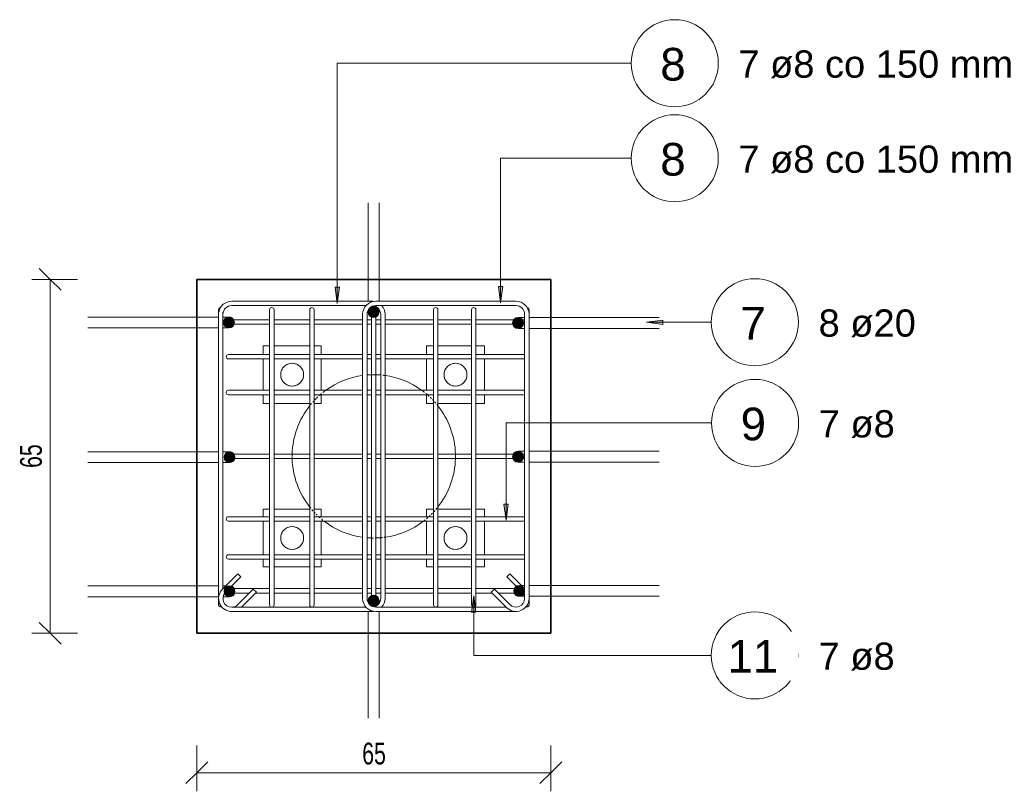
# Model space of a CAD drawing. Header units: millimetres. Extents: x -11210 to 34147, y -5506 to 4553.
# Tile 26 of 33: x 27181 to 28989, y -3634 to -2216. Entities that reach past the tile are written whole.
import ezdxf

# ---------------------------------------------------------------- set-up
doc = ezdxf.new("R2010")
doc.units = ezdxf.units.MM
doc.linetypes.add('Kreska', pattern=[6.35, 3.175, -3.175])
for name, color, linetype, lineweight in [('A-ANNO-DIMS', 211, 'Continuous', 9), ('A-ANNO-DIMS-20', 211, 'Continuous', 9), ('S-FNDN', 32, 'Continuous', 15), ('S-FNDN-HDLN', 4, 'Kreska', 9), ('S-FSTN', 2, 'Continuous', 9), ('S-RBAR', 171, 'Continuous', 9), ('S-RBAR-IDEN', 171, 'Continuous', 9)]:
    doc.layers.add(name, color=color, linetype=linetype, lineweight=lineweight)
doc.styles.add('Arial_4', font='arial.ttf', dxfattribs={"height": 60})
doc.styles.add('Arial_5', font='arial.ttf', dxfattribs={"height": 50})
doc.styles.add('Arial_I_1', font='arial.ttf', dxfattribs={"width": 0.7, "height": 40})
doc.dimstyles.new('BP_Przekątna_2mm_wymiar_1', dxfattribs={"dimscale": 304.8, "dimtxt": 40.810376, "dimasz": 0.131234, "dimexe": 0.111549, "dimexo": 0.0625, "dimgap": 0.013123, "dimtad": 1, "dimdec": 0, "dimlfac": 0.1, "dimzin": 0, "dimdsep": 46, "dimtxsty": 'Arial_I_1', "dimblk1": 'OBLIQUE', "dimblk2": 'OBLIQUE', "dimsah": 1, "dimcen": 0.09, "dimazin": 0, "dimtfac": 1, "dimtdec": 4, "dimtix": 1, "dimtmove": 0, "dimatfit": 3, "dimfxl": 0.164042, "dimfxlon": 1, "dimtvp": 1, "dimtolj": 1, "dimtzin": 0, "dimarcsym": 2})

# ---------------------------------------------------------------- blocks, each defined once
blk = doc.blocks.new('Family - 665067-D2')
at = {"layer": 'S-FSTN'}
for p, q in [((-9257, -2815.5), (-9268.7, -2815.5)), ((-9268.7, -2815.5), (-9268.7, -2831.5)), ((-9183.3, -2815.5), (-9249, -2815.5)), ((-9162.6, -2815.5), (-9175.3, -2815.5)), ((-9162.6, -2831.5), (-9162.6, -2815.5)), ((-9268.7, -2839.5), (-9268.7, -2897.2)), ((-9162.6, -2897.2), (-9162.6, -2839.5)), ((-9268.7, -2905.2), (-9268.7, -2921.5)), ((-9162.6, -2921.5), (-9162.6, -2905.2)), ((-9268.7, -2921.5), (-9257, -2921.5)), ((-9249, -2921.5), (-9183.3, -2921.5)), ((-9175.3, -2921.5), (-9162.6, -2921.5))]:
    blk.add_line(p, q, dxfattribs=at)
for start, end in [(90, 270), (130.6202, 139.3798), (130.6202, 139.3798), (113.7173, 122.705), (113.7173, 122.705), (95.1855, 106.1005), (95.1855, 106.1005), (270, 90), (73.8995, 84.8145), (73.8995, 84.8145), (57.295, 66.2827), (57.295, 66.2827), (40.6202, 49.3798), (40.6202, 49.3798), (163.8995, 174.8145), (163.8995, 174.8145), (185.1855, 196.1005), (185.1855, 196.1005), (147.295, 156.2827), (147.295, 156.2827), (23.7173, 32.705), (23.7173, 32.705), (5.1855, 16.1005), (5.1855, 16.1005), (343.8995, 354.8145), (343.8995, 354.8145), (203.7173, 212.705), (203.7173, 212.705), (220.6202, 229.3798), (220.6202, 229.3798), (237.295, 246.2827), (237.295, 246.2827), (253.8995, 264.8145), (253.8995, 264.8145), (275.1855, 286.1005), (275.1855, 286.1005), (293.7173, 302.705), (293.7173, 302.705), (310.6202, 319.3798), (310.6202, 319.3798), (327.295, 336.2827), (327.295, 336.2827)]:
    blk.add_arc((-9215.7, -2868.5), 21, start, end, dxfattribs=at)
blk = doc.blocks.new('Family - 665068-D2')
at = {"layer": 'S-FSTN'}
for p, q in [((-8956, -2815.5), (-8968.7, -2815.5)), ((-8968.7, -2815.5), (-8968.7, -2831.5)), ((-8886.3, -2815.5), (-8948, -2815.5)), ((-8862.6, -2815.5), (-8878.3, -2815.5)), ((-8862.6, -2831.5), (-8862.6, -2815.5)), ((-8968.7, -2839.5), (-8968.7, -2897.2)), ((-8862.6, -2897.2), (-8862.6, -2839.5)), ((-8968.7, -2905.2), (-8968.7, -2921.5)), ((-8862.6, -2921.5), (-8862.6, -2905.2)), ((-8968.7, -2921.5), (-8956, -2921.5)), ((-8948, -2921.5), (-8886.3, -2921.5)), ((-8878.3, -2921.5), (-8862.6, -2921.5))]:
    blk.add_line(p, q, dxfattribs=at)
for start, end in [(90, 270), (130.6202, 139.3798), (130.6202, 139.3798), (113.7173, 122.705), (113.7173, 122.705), (95.1855, 106.1005), (95.1855, 106.1005), (270, 90), (73.8995, 84.8145), (73.8995, 84.8145), (57.295, 66.2827), (57.295, 66.2827), (40.6202, 49.3798), (40.6202, 49.3798), (163.8995, 174.8145), (163.8995, 174.8145), (185.1855, 196.1005), (185.1855, 196.1005), (147.295, 156.2827), (147.295, 156.2827), (23.7173, 32.705), (23.7173, 32.705), (5.1855, 16.1005), (5.1855, 16.1005), (343.8995, 354.8145), (343.8995, 354.8145), (203.7173, 212.705), (203.7173, 212.705), (220.6202, 229.3798), (220.6202, 229.3798), (237.295, 246.2827), (237.295, 246.2827), (253.8995, 264.8145), (253.8995, 264.8145), (275.1855, 286.1005), (275.1855, 286.1005), (293.7173, 302.705), (293.7173, 302.705), (310.6202, 319.3798), (310.6202, 319.3798), (327.295, 336.2827), (327.295, 336.2827)]:
    blk.add_arc((-8915.7, -2868.5), 21, start, end, dxfattribs=at)
blk = doc.blocks.new('Family - 665069-D2')
at = {"layer": 'S-FSTN'}
for p, q in [((-9257, -3115.5), (-9268.7, -3115.5)), ((-9268.7, -3115.5), (-9268.7, -3129.3)), ((-9183.3, -3115.5), (-9249, -3115.5)), ((-9162.6, -3115.5), (-9175.3, -3115.5)), ((-9162.6, -3129.3), (-9162.6, -3115.5)), ((-9268.7, -3137.3), (-9268.7, -3199.2)), ((-9162.6, -3199.2), (-9162.6, -3137.3)), ((-9268.7, -3207.2), (-9268.7, -3221.5)), ((-9162.6, -3221.5), (-9162.6, -3207.2)), ((-9268.7, -3221.5), (-9257, -3221.5)), ((-9249, -3221.5), (-9183.3, -3221.5)), ((-9175.3, -3221.5), (-9162.6, -3221.5))]:
    blk.add_line(p, q, dxfattribs=at)
for start, end in [(90, 270), (163.8995, 174.8145), (163.8995, 174.8145), (147.295, 156.2827), (147.295, 156.2827), (130.6202, 139.3798), (130.6202, 139.3798), (113.7173, 122.705), (113.7173, 122.705), (95.1855, 106.1005), (95.1855, 106.1005), (270, 90), (73.8995, 84.8145), (73.8995, 84.8145), (57.295, 66.2827), (57.295, 66.2827), (40.6202, 49.3798), (40.6202, 49.3798), (23.7173, 32.705), (23.7173, 32.705), (5.1855, 16.1005), (5.1855, 16.1005), (185.1855, 196.1005), (185.1855, 196.1005), (203.7173, 212.705), (203.7173, 212.705), (220.6202, 229.3798), (220.6202, 229.3798), (310.6202, 319.3798), (310.6202, 319.3798), (327.295, 336.2827), (327.295, 336.2827), (343.8995, 354.8145), (343.8995, 354.8145), (237.295, 246.2827), (237.295, 246.2827), (253.8995, 264.8145), (253.8995, 264.8145), (275.1855, 286.1005), (275.1855, 286.1005), (293.7173, 302.705), (293.7173, 302.705)]:
    blk.add_arc((-9215.7, -3168.5), 21, start, end, dxfattribs=at)
blk = doc.blocks.new('Family - 665070-D2')
at = {"layer": 'S-FSTN'}
for p, q in [((-8956, -3115.5), (-8968.7, -3115.5)), ((-8968.7, -3115.5), (-8968.7, -3129.3)), ((-8886.3, -3115.5), (-8948, -3115.5)), ((-8862.6, -3115.5), (-8878.3, -3115.5)), ((-8862.6, -3129.2), (-8862.6, -3115.5)), ((-8968.7, -3137.3), (-8968.7, -3199.2)), ((-8862.6, -3199.2), (-8862.6, -3137.3)), ((-8968.7, -3207.2), (-8968.7, -3221.5)), ((-8862.6, -3221.5), (-8862.6, -3207.2)), ((-8968.7, -3221.5), (-8956, -3221.5)), ((-8948, -3221.5), (-8886.3, -3221.5)), ((-8878.3, -3221.5), (-8862.6, -3221.5))]:
    blk.add_line(p, q, dxfattribs=at)
for start, end in [(90, 270), (163.8995, 174.8145), (163.8995, 174.8145), (147.295, 156.2827), (147.295, 156.2827), (130.6202, 139.3798), (130.6202, 139.3798), (113.7173, 122.705), (113.7173, 122.705), (95.1855, 106.1005), (95.1855, 106.1005), (270, 90), (73.8995, 84.8145), (73.8995, 84.8145), (57.295, 66.2827), (57.295, 66.2827), (40.6202, 49.3798), (40.6202, 49.3798), (23.7173, 32.705), (23.7173, 32.705), (5.1855, 16.1005), (5.1855, 16.1005), (185.1855, 196.1005), (185.1855, 196.1005), (203.7173, 212.705), (203.7173, 212.705), (220.6202, 229.3798), (220.6202, 229.3798), (310.6202, 319.3798), (310.6202, 319.3798), (327.295, 336.2827), (327.295, 336.2827), (343.8995, 354.8145), (343.8995, 354.8145), (237.295, 246.2827), (237.295, 246.2827), (253.8995, 264.8145), (253.8995, 264.8145), (275.1855, 286.1005), (275.1855, 286.1005), (293.7173, 302.705), (293.7173, 302.705)]:
    blk.add_arc((-8915.7, -3168.5), 21, start, end, dxfattribs=at)
blk = doc.blocks.new('PF-1 - PF-1-624972-D2')
at = {"layer": 'S-FNDN', "lineweight": 35}
for p, q in [((-8740.7, -2693.5), (-9390.7, -2693.5)), ((-9390.7, -2693.5), (-9390.7, -3343.5)), ((-8740.7, -3343.5), (-8740.7, -2693.5)), ((-9390.7, -3343.5), (-8740.7, -3343.5))]:
    blk.add_line(p, q, dxfattribs=at)
at = {"layer": 'S-FNDN'}
for start, end in [(97.8745, 125.8625), (91.5323, 94.8036), (85.1964, 88.4677), (54.1375, 82.1255), (141.754, 178.4677), (1.5323, 38.246), (181.5323, 218.246), (321.754, 358.4677), (232.5, 262.1255), (277.8745, 307.5), (265.1964, 268.4677), (271.5323, 274.8036)]:
    blk.add_arc((-9065.7, -3018.5), 150, start, end, dxfattribs=at)
at = {"layer": 'S-FNDN-HDLN'}
for p, q in [((-9157.2, -3137.3), (-9157, -3137.5)), ((-8974.4, -3137.5), (-8974.2, -3137.3))]:
    blk.add_line(p, q, dxfattribs=at)
for start, end in [(90, 91.5133), (88.4867, 90), (82.5, 85.1774), (82.1444, 82.5), (130.8157, 135), (127.5, 130.7581), (125.9156, 127.5), (52.5, 54.0844), (49.2419, 52.5), (45, 49.1843), (137.1162, 141.7063), (135, 137.0587), (42.9413, 45), (38.2937, 42.8838), (178.4867, 180), (180, 181.5133), (360, 1.5133), (358.4867, 360), (218.2937, 222.8838), (222.9413, 225), (225, 227.7168), (312.2832, 317.0587), (317.1162, 321.7063), (227.7743, 232.3546), (307.6454, 312.2257), (268.4867, 271.5133), (274.8226, 277.8556)]:
    blk.add_arc((-9065.7, -3018.5), 150, start, end, dxfattribs=at)
blk = doc.blocks.new('DIMBLOCK271-D2')
at = {"layer": 'A-ANNO-DIMS-20'}
for p, q in [((27506.2, -3599.7), (27506.2, -3549.7)), ((28156.2, -3599.7), (28156.2, -3549.7)), ((27506.2, -3599.7), (28156.2, -3599.7)), ((27506.2, -3599.7), (27506.2, -3633.7)), ((28156.2, -3599.7), (28156.2, -3633.7))]:
    blk.add_line(p, q, dxfattribs=at)
at = {"layer": 'A-ANNO-DIMS-20', "lineweight": 18}
for p, q in [((27506.2, -3599.7), (27526.2, -3579.7)), ((28156.2, -3599.7), (28176.2, -3579.7)), ((27506.2, -3599.7), (27486.2, -3619.7)), ((28156.2, -3599.7), (28136.2, -3619.7))]:
    blk.add_line(p, q, dxfattribs=at)
at = {"layer": 'A-ANNO-DIMS-20', "color": 0, "insert": (27809.9, -3544.4), "char_height": 40, "width": 51.233, "attachment_point": 1, "line_spacing_factor": 0.941778, "style": 'Arial_I_1'}
blk.add_mtext('65', dxfattribs=at)
blk = doc.blocks.new('_Oblique')
at = {"color": 0, "linetype": 'ByBlock', "lineweight": -2}
blk.add_line((-0.5, -0.5), (0.5, 0.5), dxfattribs=at)
blk = doc.blocks.new('DIMBLOCK272-D2')
at = {"layer": 'A-ANNO-DIMS-20', "lineweight": 18}
for p, q in [((27236.9, -2693.5), (27216.9, -2673.5)), ((27236.9, -2693.5), (27256.9, -2713.5)), ((27236.9, -3343.5), (27216.9, -3323.5)), ((27236.9, -3343.5), (27256.9, -3363.5))]:
    blk.add_line(p, q, dxfattribs=at)
at = {"layer": 'A-ANNO-DIMS-20'}
for p, q in [((27236.9, -2693.5), (27202.9, -2693.5)), ((27236.9, -3343.5), (27236.9, -2693.5)), ((27236.9, -2693.5), (27286.9, -2693.5)), ((27236.9, -3343.5), (27202.9, -3343.5)), ((27236.9, -3343.5), (27286.9, -3343.5))]:
    blk.add_line(p, q, dxfattribs=at)
at = {"layer": 'A-ANNO-DIMS-20', "color": 0, "insert": (27181.6, -3039.8), "char_height": 40, "width": 51.233, "attachment_point": 1, "rotation": 90, "line_spacing_factor": 0.941778, "style": 'Arial_I_1'}
blk.add_mtext('65', dxfattribs=at)
blk = doc.blocks.new('BP_Oznaczenie zbrojenia 10ø16 co 200  - Odstęp typu i numer-388152-D2')
at = {"layer": 'S-RBAR-IDEN'}
blk.add_circle((0, 0), 4, dxfattribs=at)

msp = doc.modelspace()

# ---------------------------------------------------------------- hatches: boundary and pattern name
at = {"layer": 'S-RBAR'}
for points in [[(27830.8, -2763.5), (27837.9, -2760.6), (27840.8, -2753.5), (27837.9, -2746.4), (27830.6, -2743.5), (27823.7, -2746.4), (27820.8, -2753.5), (27823.7, -2760.6), (27830.6, -2763.4)], [(27565.2, -2782.6), (27572.3, -2779.7), (27575.2, -2772.6), (27572.3, -2765.6), (27565.2, -2762.6), (27558.2, -2765.6), (27555.2, -2772.6), (27558.2, -2779.7)], [(28096.2, -2783.5), (28103.3, -2780.6), (28106.2, -2773.5), (28103.3, -2766.4), (28096.2, -2763.5), (28089.2, -2766.4), (28086.2, -2773.5), (28089.2, -2780.6), (28092.9, -2782.1)], [(27566.2, -3029.9), (27573.3, -3027), (27576.2, -3019.9), (27573.3, -3012.8), (27566.2, -3009.9), (27559.2, -3012.8), (27556.2, -3019.9), (27559.2, -3027)], [(28096.2, -3029.1), (28103.3, -3026.1), (28106.2, -3018.9), (28103.3, -3012), (28096.2, -3009.1), (28089.2, -3012), (28086.2, -3019.1), (28089.2, -3026.1), (28092.9, -3027.7)], [(27566.2, -3276.3), (27573.3, -3273.4), (27576.2, -3266.3), (27573.3, -3259.3), (27566.2, -3256.3), (27559.2, -3259.3), (27556.2, -3266.3), (27559.2, -3273.4), (27560.1, -3273.8)], [(28098.2, -3275.5), (28105.3, -3272.6), (28108.2, -3265.5), (28105.2, -3258.4), (28098.2, -3255.5), (28091.2, -3258.4), (28088.2, -3265.5), (28091.2, -3272.6), (28092.9, -3273.3)], [(27830.8, -3293.5), (27837.9, -3290.6), (27840.8, -3283.5), (27837.9, -3276.4), (27830.6, -3273.5), (27823.7, -3276.4), (27820.8, -3283.5), (27823.7, -3290.6), (27830.6, -3293.4)]]:
    msp.add_hatch(color=256, dxfattribs=at).paths.add_polyline_path(points)
h = msp.add_hatch(color=256, dxfattribs=at)
edge = h.paths.add_edge_path()
edge.add_arc((27830.8, -2753.5), 10, 0, 360)
h = msp.add_hatch(color=256, dxfattribs=at)
edge = h.paths.add_edge_path()
edge.add_arc((27565.2, -2772.6), 10, 0, 360)
h = msp.add_hatch(color=256, dxfattribs=at)
edge = h.paths.add_edge_path()
edge.add_arc((28096.2, -2773.5), 10, 0, 360)
h = msp.add_hatch(color=256, dxfattribs=at)
edge = h.paths.add_edge_path()
edge.add_arc((27566.2, -3019.9), 10, 0, 360)
h = msp.add_hatch(color=256, dxfattribs=at)
edge = h.paths.add_edge_path()
edge.add_arc((28096.2, -3019.1), 10, 0, 360)
h = msp.add_hatch(color=256, dxfattribs=at)
edge = h.paths.add_edge_path()
edge.add_arc((27566.2, -3266.3), 10, 0, 360)
h = msp.add_hatch(color=256, dxfattribs=at)
edge = h.paths.add_edge_path()
edge.add_arc((28098.2, -3265.5), 10, 0, 360)
h = msp.add_hatch(color=256, dxfattribs=at)
edge = h.paths.add_edge_path()
edge.add_arc((27830.8, -3283.5), 10, 0, 360)
at = {"layer": 'S-RBAR-IDEN'}
for points in [[(27764, -2737.9), (27768, -2707.9), (27760.1, -2707.9)], [(28063.9, -2736.7), (28067.9, -2706.7), (28060, -2706.7)], [(28331.8, -2772.1), (28361.8, -2776), (28361.8, -2768.1)], [(28074, -3136), (28078, -3106), (28070.1, -3106)], [(28014.8, -3274.4), (28010.8, -3304.4), (28018.7, -3304.4)]]:
    msp.add_hatch(color=256, dxfattribs=at).paths.add_polyline_path(points)

# ---------------------------------------------------------------- linework, layer by layer
at = {"layer": 'S-RBAR'}
for p, q in [((27820.8, -2643.5), (27820.8, -2553.1)), ((27840.8, -2643.5), (27840.8, -2553.1)), ((27820.8, -2693.4), (27820.8, -2643.5)), ((27840.8, -2693.4), (27840.8, -2643.5)), ((27820.8, -2733.6), (27820.8, -2693.5)), ((27840.8, -2733.6), (27840.8, -2693.5)), ((27827.8, -2733.5), (27570.2, -2733.5)), ((27817, -2741.5), (27570.2, -2741.5)), ((27823.7, -2746.4), (27820.8, -2753.5)), ((27830.6, -2743.5), (27823.7, -2746.4)), ((27837.9, -2746.4), (27830.6, -2743.5)), ((27834.7, -2733.5), (28092.2, -2733.5)), ((27834.7, -2741.5), (28092.2, -2741.5)), ((27840.8, -2753.5), (27837.9, -2746.4)), ((27455.2, -2762.6), (27306, -2762.6)), ((27505.2, -2762.6), (27455.2, -2762.6)), ((27506.2, -2762.6), (27505.2, -2762.6)), ((27519.9, -2762.6), (27506.3, -2762.6)), ((27546.4, -2762.6), (27519.9, -2762.6)), ((27546.2, -2769.2), (27546.2, -2749.2)), ((27554.2, -2769.2), (27554.2, -2753.5)), ((27565.2, -2762.6), (27554.4, -2762.6)), ((27558.2, -2765.6), (27555.2, -2772.6)), ((27565.2, -2762.6), (27558.2, -2765.6)), ((27572.3, -2765.6), (27565.2, -2762.6)), ((27575.2, -2772.6), (27572.3, -2765.6)), ((27639.9, -2769.2), (27639.9, -2749.2)), ((27647.9, -2769.2), (27647.9, -2749.2)), ((27713.6, -2769.2), (27713.6, -2749.2)), ((27721.6, -2769.2), (27721.6, -2749.2)), ((27810.7, -3279.5), (27810.7, -2757.5)), ((27818.7, -3279.5), (27818.7, -2757.5)), ((27820.8, -2753.5), (27820.8, -2750)), ((27820.8, -2753.5), (27823.7, -2760.6)), ((27823.7, -2760.6), (27830.6, -2763.4)), ((27827.2, -2769.2), (27827.2, -2749.2)), ((27830.6, -2763.4), (27830.8, -2763.5)), ((27830.8, -2763.5), (27837.9, -2760.6)), ((27835.2, -2769.2), (27835.2, -2749.2)), ((27837.9, -2760.6), (27840.8, -2753.5)), ((27840.8, -2753.5), (27840.8, -2748.5)), ((27843.8, -3279.5), (27843.8, -2757.5)), ((27851.8, -3279.5), (27851.8, -2757.5)), ((27940.9, -2769.2), (27940.9, -2749.2)), ((27948.9, -2769.2), (27948.9, -2749.2)), ((28010.6, -2769.2), (28010.6, -2749.2)), ((28018.6, -2769.2), (28018.6, -2749.2)), ((28089.2, -2766.4), (28086.2, -2773.5)), ((28096.2, -2763.5), (28089.2, -2766.4)), ((28096.2, -2763.5), (28108.2, -2763.5)), ((28103.3, -2766.4), (28096.2, -2763.5)), ((28106.2, -2773.5), (28103.3, -2766.4)), ((28108.2, -2757.5), (28108.2, -3279.5)), ((28116.1, -2763.5), (28156.2, -2763.5)), ((28116.2, -2757.3), (28116.2, -2749.2)), ((28116.2, -2757.5), (28116.2, -3279.5)), ((28156.3, -2763.5), (28206.2, -2763.5)), ((28206.2, -2763.5), (28355.2, -2763.5)), ((27455.2, -2782.6), (27306, -2782.6)), ((27505.2, -2782.6), (27455.2, -2782.6)), ((27506.2, -2782.6), (27505.2, -2782.6)), ((27519.9, -2782.6), (27506.3, -2782.6)), ((27546.4, -2782.6), (27519.9, -2782.6)), ((27546.2, -2769.2), (27546.2, -3271.2)), ((27554.2, -2769.2), (27554.2, -3261.5)), ((27565.2, -2782.6), (27554.5, -2782.6)), ((27555.2, -2772.6), (27558.2, -2779.7)), ((27558.2, -2779.7), (27565.2, -2782.6)), ((27564.2, -2767.5), (27584.2, -2767.5)), ((27564.2, -2775.5), (27584.2, -2775.5)), ((27565.2, -2782.6), (27572.3, -2779.7)), ((27572.3, -2779.7), (27575.2, -2772.6)), ((27639.9, -2767.5), (27584.2, -2767.5)), ((27639.9, -2775.5), (27584.2, -2775.5)), ((27639.9, -2769.2), (27639.9, -3271.2)), ((27713.6, -2767.5), (27647.9, -2767.5)), ((27647.9, -2769.2), (27647.9, -3271.2)), ((27713.6, -2775.5), (27647.9, -2775.5)), ((27713.6, -2769.2), (27713.6, -3271.2)), ((27810.7, -2767.5), (27721.6, -2767.5)), ((27721.6, -2769.2), (27721.6, -3271.2)), ((27810.7, -2775.5), (27721.6, -2775.5)), ((27827.2, -2767.5), (27818.7, -2767.5)), ((27827.2, -2775.5), (27818.7, -2775.5)), ((27827.2, -2769.2), (27827.2, -3271.2)), ((27843.8, -2767.5), (27835.2, -2767.5)), ((27835.2, -2769.2), (27835.2, -3271.2)), ((27843.8, -2775.5), (27835.2, -2775.5)), ((27940.9, -2767.5), (27851.8, -2767.5)), ((27940.9, -2775.5), (27851.8, -2775.5)), ((27940.9, -2769.2), (27940.9, -3271.2)), ((28010.6, -2767.5), (27948.9, -2767.5)), ((27948.9, -2769.2), (27948.9, -3271.2)), ((28010.6, -2775.5), (27948.9, -2775.5)), ((28010.6, -2769.2), (28010.6, -3271.2)), ((28086.2, -2767.5), (28018.6, -2767.5)), ((28018.6, -2769.2), (28018.6, -3271.2)), ((28086.2, -2775.5), (28018.6, -2775.5)), ((28086.2, -2767.5), (28100.4, -2767.5)), ((28086.2, -2773.5), (28089.2, -2780.6)), ((28086.2, -2775.5), (28106.2, -2775.5)), ((28089.2, -2780.6), (28092.9, -2782.1)), ((28092.9, -2782.1), (28096.2, -2783.5)), ((28096.2, -2783.5), (28103.3, -2780.6)), ((28096.2, -2783.5), (28108.2, -2783.5)), ((28100.4, -2767.5), (28106.2, -2767.5)), ((28103.3, -2780.6), (28106.2, -2773.5)), ((28116.1, -2783.5), (28156.2, -2783.5)), ((28156.3, -2783.5), (28206.2, -2783.5)), ((28206.2, -2783.5), (28355.2, -2783.5)), ((27564.2, -2831.5), (27584.2, -2831.5)), ((27639.9, -2831.5), (27584.2, -2831.5)), ((27713.6, -2831.5), (27647.9, -2831.5)), ((27810.7, -2831.5), (27721.6, -2831.5)), ((27827.2, -2831.5), (27818.7, -2831.5)), ((27843.8, -2831.5), (27835.2, -2831.5)), ((27940.9, -2831.5), (27851.8, -2831.5)), ((28010.6, -2831.5), (27948.9, -2831.5)), ((28086.2, -2831.5), (28018.6, -2831.5)), ((28086.2, -2831.5), (28100.4, -2831.5)), ((28100.4, -2831.5), (28106.2, -2831.5)), ((27564.2, -2839.5), (27584.2, -2839.5)), ((27639.9, -2839.5), (27584.2, -2839.5)), ((27713.6, -2839.5), (27647.9, -2839.5)), ((27810.7, -2839.5), (27721.6, -2839.5)), ((27827.2, -2839.5), (27818.7, -2839.5)), ((27843.8, -2839.5), (27835.2, -2839.5)), ((27940.9, -2839.5), (27851.8, -2839.5)), ((28010.6, -2839.5), (27948.9, -2839.5)), ((28086.2, -2839.5), (28018.6, -2839.5)), ((28086.2, -2839.5), (28106.2, -2839.5)), ((27564.2, -2897.2), (27584.2, -2897.2)), ((27564.2, -2905.2), (27584.2, -2905.2)), ((27639.9, -2897.2), (27584.2, -2897.2)), ((27639.9, -2905.2), (27584.2, -2905.2)), ((27713.6, -2897.2), (27647.9, -2897.2)), ((27713.6, -2905.2), (27647.9, -2905.2)), ((27810.7, -2897.2), (27721.6, -2897.2)), ((27810.7, -2905.2), (27721.6, -2905.2)), ((27827.2, -2897.2), (27818.7, -2897.2)), ((27827.2, -2905.2), (27818.7, -2905.2)), ((27843.8, -2897.2), (27835.2, -2897.2)), ((27843.8, -2905.2), (27835.2, -2905.2)), ((27940.9, -2897.2), (27851.8, -2897.2)), ((27940.9, -2905.2), (27851.8, -2905.2)), ((28010.6, -2897.2), (27948.9, -2897.2)), ((28010.6, -2905.2), (27948.9, -2905.2)), ((28086.2, -2897.2), (28018.6, -2897.2)), ((28086.2, -2905.2), (28018.6, -2905.2)), ((28086.2, -2897.2), (28100.4, -2897.2)), ((28086.2, -2905.2), (28106.2, -2905.2)), ((28100.4, -2897.2), (28106.2, -2897.2)), ((27456.2, -3009.9), (27306, -3009.9)), ((27506.2, -3009.9), (27456.2, -3009.9)), ((27546.4, -3009.9), (27506.3, -3009.9)), ((27566.2, -3009.9), (27554.3, -3009.9)), ((27559.2, -3012.8), (27556.2, -3019.9)), ((27566.2, -3009.9), (27559.2, -3012.8)), ((27564.2, -3014.5), (27584.2, -3014.5)), ((27573.3, -3012.8), (27566.2, -3009.9)), ((27576.2, -3019.9), (27573.3, -3012.8)), ((27639.9, -3014.5), (27584.2, -3014.5)), ((27713.6, -3014.5), (27647.9, -3014.5)), ((27810.7, -3014.5), (27721.6, -3014.5)), ((27827.2, -3014.5), (27818.7, -3014.5)), ((27843.8, -3014.5), (27835.2, -3014.5)), ((27940.9, -3014.5), (27851.8, -3014.5)), ((28010.6, -3014.5), (27948.9, -3014.5)), ((28086.2, -3014.5), (28018.6, -3014.5)), ((28089.2, -3012), (28086.2, -3019.1)), ((28086.2, -3014.5), (28100.4, -3014.5)), ((28086.2, -3019.1), (28089.2, -3026.1)), ((28096.2, -3009.1), (28089.2, -3012)), ((28096.2, -3009.1), (28108.2, -3009.1)), ((28103.3, -3012), (28096.2, -3009.1)), ((28100.4, -3014.5), (28106.2, -3014.5)), ((28106.2, -3018.9), (28103.3, -3012)), ((28103.3, -3026.1), (28106.2, -3018.9)), ((28116.1, -3009.1), (28156.2, -3009.1)), ((28156.3, -3009.1), (28206.2, -3009.1)), ((28206.2, -3009.1), (28355.2, -3009.1)), ((27456.2, -3029.9), (27306, -3029.9)), ((27506.2, -3029.9), (27456.2, -3029.9)), ((27546.4, -3029.9), (27506.3, -3029.9)), ((27566.2, -3029.9), (27554.3, -3029.9)), ((27556.2, -3019.9), (27559.2, -3027)), ((27559.2, -3027), (27566.2, -3029.9)), ((27564.2, -3022.5), (27584.2, -3022.5)), ((27566.2, -3029.9), (27573.3, -3027)), ((27573.3, -3027), (27576.2, -3019.9)), ((27639.9, -3022.5), (27584.2, -3022.5)), ((27713.6, -3022.5), (27647.9, -3022.5)), ((27810.7, -3022.5), (27721.6, -3022.5)), ((27827.2, -3022.5), (27818.7, -3022.5)), ((27843.8, -3022.5), (27835.2, -3022.5)), ((27940.9, -3022.5), (27851.8, -3022.5)), ((28010.6, -3022.5), (27948.9, -3022.5)), ((28086.2, -3022.5), (28018.6, -3022.5)), ((28086.2, -3022.5), (28106.2, -3022.5)), ((28089.2, -3026.1), (28092.9, -3027.7)), ((28092.9, -3027.7), (28096.2, -3029.1)), ((28096.2, -3029.1), (28103.3, -3026.1)), ((28096.2, -3029.1), (28108.2, -3029.1)), ((28116.1, -3029.1), (28156.2, -3029.1)), ((28156.3, -3029.1), (28206.2, -3029.1)), ((28206.2, -3029.1), (28355.2, -3029.1)), ((27564.2, -3129.3), (27584.2, -3129.3)), ((27564.2, -3137.3), (27584.2, -3137.3)), ((27639.9, -3129.3), (27584.2, -3129.3)), ((27639.9, -3137.3), (27584.2, -3137.3)), ((27713.6, -3129.3), (27647.9, -3129.3)), ((27713.6, -3137.3), (27647.9, -3137.3)), ((27810.7, -3129.3), (27721.6, -3129.3)), ((27810.7, -3137.3), (27721.6, -3137.3)), ((27827.2, -3129.3), (27818.7, -3129.3)), ((27827.2, -3137.3), (27818.7, -3137.3)), ((27843.8, -3129.3), (27835.2, -3129.3)), ((27843.8, -3137.3), (27835.2, -3137.3)), ((27940.9, -3129.3), (27851.8, -3129.3)), ((27940.9, -3137.3), (27851.8, -3137.3)), ((28010.6, -3129.3), (27948.9, -3129.3)), ((28010.6, -3137.3), (27948.9, -3137.3)), ((28086.2, -3129.3), (28018.6, -3129.3)), ((28086.2, -3137.3), (28018.6, -3137.3)), ((28086.2, -3129.3), (28100.4, -3129.3)), ((28086.2, -3137.3), (28106.2, -3137.3)), ((28100.4, -3129.3), (28106.2, -3129.3)), ((27564.2, -3199.2), (27584.2, -3199.2)), ((27639.9, -3199.2), (27584.2, -3199.2)), ((27713.6, -3199.2), (27647.9, -3199.2)), ((27810.7, -3199.2), (27721.6, -3199.2)), ((27827.2, -3199.2), (27818.7, -3199.2)), ((27843.8, -3199.2), (27835.2, -3199.2)), ((27940.9, -3199.2), (27851.8, -3199.2)), ((28010.6, -3199.2), (27948.9, -3199.2)), ((28086.2, -3199.2), (28018.6, -3199.2)), ((28086.2, -3199.2), (28100.4, -3199.2)), ((28100.4, -3199.2), (28106.2, -3199.2)), ((27564.2, -3207.2), (27584.2, -3207.2)), ((27639.9, -3207.2), (27584.2, -3207.2)), ((27713.6, -3207.2), (27647.9, -3207.2)), ((27810.7, -3207.2), (27721.6, -3207.2)), ((27827.2, -3207.2), (27818.7, -3207.2)), ((27843.8, -3207.2), (27835.2, -3207.2)), ((27940.9, -3207.2), (27851.8, -3207.2)), ((28010.6, -3207.2), (27948.9, -3207.2)), ((28086.2, -3207.2), (28018.6, -3207.2)), ((28086.2, -3207.2), (28106.2, -3207.2)), ((27581.6, -3234.2), (27553.3, -3262.5)), ((27581.6, -3234.2), (27587.2, -3239.9)), ((28075.3, -3239.9), (28080.9, -3234.2)), ((28080.9, -3234.2), (28108.2, -3261.5)), ((27587.2, -3239.9), (27558.9, -3268.2)), ((28075.3, -3239.9), (28103.6, -3268.2)), ((27456.2, -3256.3), (27306, -3256.3)), ((27506.2, -3256.3), (27456.2, -3256.3)), ((27546.4, -3256.3), (27506.3, -3256.3)), ((27546.2, -3278.8), (27546.2, -3271.2)), ((27546.2, -3278.8), (27546.2, -3271.2)), ((27559.6, -3256.3), (27554.3, -3256.3)), ((27559.2, -3259.3), (27556.2, -3266.3)), ((27556.2, -3266.3), (27559.2, -3273.4)), ((27566.2, -3256.3), (27559.2, -3259.3)), ((27564.2, -3269.5), (27584.2, -3269.5)), ((27565.8, -3261.5), (27584.2, -3261.5)), ((27573.3, -3259.3), (27566.2, -3256.3)), ((27576.2, -3266.3), (27573.3, -3259.3)), ((27573.3, -3273.4), (27576.2, -3266.3)), ((27581.6, -3290.8), (27609.8, -3262.5)), ((27639.9, -3261.5), (27584.2, -3261.5)), ((27602.8, -3269.5), (27584.2, -3269.5)), ((27588.2, -3295.4), (27615.5, -3268.2)), ((27615.5, -3268.2), (27609.8, -3262.5)), ((27639.9, -3269.5), (27614.3, -3269.5)), ((27639.9, -3291.2), (27639.9, -3271.2)), ((27639.9, -3285.3), (27639.9, -3271.2)), ((27713.6, -3261.5), (27647.9, -3261.5)), ((27713.6, -3269.5), (27647.9, -3269.5)), ((27647.9, -3291.2), (27647.9, -3271.2)), ((27647.9, -3291.2), (27647.9, -3271.2)), ((27713.6, -3291.2), (27713.6, -3271.2)), ((27713.6, -3285.3), (27713.6, -3271.2)), ((27810.7, -3261.5), (27721.6, -3261.5)), ((27810.7, -3269.5), (27721.6, -3269.5)), ((27721.6, -3291.2), (27721.6, -3271.2)), ((27721.6, -3291.2), (27721.6, -3271.2)), ((27827.2, -3261.5), (27818.7, -3261.5)), ((27827.2, -3269.5), (27818.7, -3269.5)), ((27827.2, -3291.2), (27827.2, -3271.2)), ((27827.2, -3285.3), (27827.2, -3271.2)), ((27843.8, -3261.5), (27835.2, -3261.5)), ((27843.8, -3269.5), (27835.2, -3269.5)), ((27835.2, -3291.2), (27835.2, -3271.2)), ((27835.2, -3291.2), (27835.2, -3271.2)), ((27940.9, -3261.5), (27851.8, -3261.5)), ((27940.9, -3269.5), (27851.8, -3269.5)), ((27940.9, -3291.2), (27940.9, -3271.2)), ((27940.9, -3285.3), (27940.9, -3271.2)), ((28010.6, -3261.5), (27948.9, -3261.5)), ((28010.6, -3269.5), (27948.9, -3269.5)), ((27948.9, -3291.2), (27948.9, -3271.2)), ((27948.9, -3291.2), (27948.9, -3271.2)), ((28010.6, -3291.2), (28010.6, -3271.2)), ((28010.6, -3285.3), (28010.6, -3271.2)), ((28086.2, -3261.5), (28018.6, -3261.5)), ((28048.3, -3269.5), (28018.6, -3269.5)), ((28018.6, -3291.2), (28018.6, -3271.2)), ((28018.6, -3291.2), (28018.6, -3271.2)), ((28052.6, -3262.5), (28047, -3268.2)), ((28075.3, -3296.5), (28047, -3268.2)), ((28080.9, -3290.8), (28052.6, -3262.5)), ((28086.2, -3269.5), (28059.6, -3269.5)), ((28086.2, -3261.5), (28097.1, -3261.5)), ((28086.2, -3269.5), (28104.6, -3269.5)), ((28091.2, -3258.4), (28088.2, -3265.5)), ((28088.2, -3265.5), (28091.2, -3272.6)), ((28098.2, -3255.5), (28091.2, -3258.4)), ((28091.2, -3272.6), (28092.9, -3273.3)), ((28105.2, -3258.4), (28098.2, -3255.5)), ((28098.2, -3275.5), (28105.3, -3272.6)), ((28101.9, -3255.5), (28108, -3255.5)), ((28108.2, -3265.5), (28105.2, -3258.4)), ((28105.3, -3272.6), (28108.2, -3265.5)), ((28116, -3255.5), (28156.1, -3255.5)), ((28156.2, -3255.5), (28208.2, -3255.5)), ((28208.2, -3255.5), (28355.2, -3255.5)), ((27456.2, -3276.3), (27306, -3276.3)), ((27506.2, -3276.3), (27456.2, -3276.3)), ((27546.4, -3276.3), (27506.3, -3276.3)), ((27546.2, -3279.1), (27546.2, -3278.8)), ((27546.2, -3279.1), (27546.2, -3278.8)), ((27546.2, -3285.3), (27546.2, -3280)), ((27546.2, -3285.3), (27546.2, -3280)), ((27546.2, -3291.2), (27546.2, -3285.3)), ((27546.2, -3291.2), (27546.2, -3285.3)), ((27566.2, -3276.3), (27554.8, -3276.3)), ((27559.2, -3273.4), (27560.1, -3273.8)), ((27560.1, -3273.8), (27566.2, -3276.3)), ((27566.2, -3276.3), (27573.3, -3273.4)), ((27639.9, -3291.2), (27639.9, -3285.3)), ((27713.6, -3291.2), (27713.6, -3285.3)), ((27823.7, -3276.4), (27820.8, -3283.5)), ((27820.8, -3283.5), (27820.8, -3287)), ((27820.8, -3283.5), (27823.7, -3290.6)), ((27830.6, -3273.5), (27823.7, -3276.4)), ((27823.7, -3290.6), (27830.6, -3293.4)), ((27827.2, -3291.2), (27827.2, -3285.3)), ((27837.9, -3276.4), (27830.6, -3273.5)), ((27830.8, -3293.5), (27837.9, -3290.6)), ((27840.8, -3283.5), (27837.9, -3276.4)), ((27837.9, -3290.6), (27840.8, -3283.5)), ((27840.8, -3283.5), (27840.8, -3288.4)), ((27940.9, -3291.2), (27940.9, -3285.3)), ((28010.6, -3291.2), (28010.6, -3285.3)), ((28092.9, -3273.3), (28098.2, -3275.5)), ((28098.2, -3275.5), (28107.4, -3275.5)), ((28116, -3275.5), (28156.1, -3275.5)), ((28116.2, -3291.2), (28116.2, -3279.6)), ((28116.2, -3291.2), (28116.2, -3279.6)), ((28156.2, -3275.5), (28208.2, -3275.5)), ((28208.2, -3275.5), (28355.2, -3275.5)), ((27570.2, -3295.5), (27817, -3295.5)), ((27570.2, -3303.5), (27827.8, -3303.5)), ((27820.8, -3303.4), (27820.8, -3343.4)), ((27830.6, -3293.4), (27830.8, -3293.5)), ((28074.3, -3295.5), (27834.7, -3295.5)), ((28092.2, -3303.5), (27834.7, -3303.5)), ((27840.8, -3303.4), (27840.8, -3343.4)), ((27820.8, -3343.5), (27820.8, -3393.5)), ((27840.8, -3343.5), (27840.8, -3393.5)), ((27820.8, -3393.5), (27820.8, -3499.4)), ((27840.8, -3393.5), (27840.8, -3499.4))]:
    msp.add_line(p, q, dxfattribs=at)
for centre in [(27830.8, -2753.5), (27565.2, -2772.6), (28096.2, -2773.5), (27566.2, -3019.9), (28096.2, -3019.1), (27566.2, -3266.3), (28098.2, -3265.5), (27830.8, -3283.5)]:
    msp.add_circle(centre, 10, dxfattribs=at)
for centre, radius, start, end in [((27550.2, -2749.2), 4, 99.6828, 180), ((27570.2, -2757.5), 24, 90, 170.9067), ((27570.2, -2757.5), 16, 90, 178.8651), ((27643.9, -2749.2), 4, 0, 180), ((27717.6, -2749.2), 4, 0, 180), ((27834.7, -2757.5), 24, 90, 180), ((27834.7, -2757.5), 16, 90, 180), ((27831.2, -2749.2), 4, 0, 180), ((27827.8, -2757.5), 24, 81.6447, 90), ((27827.8, -2757.5), 16, 0, 77.467), ((27827.8, -2757.5), 24, 0, 42.0711), ((27944.9, -2749.2), 4, 0, 180), ((28014.6, -2749.2), 4, 0, 180), ((28092.2, -2757.5), 24, 360, 90), ((28092.2, -2757.5), 16, 360, 90), ((28112.2, -2749.2), 4, 0, 81.325), ((27565.2, -2772.6), 10, 31.0347, 90), ((27830.8, -2753.5), 10, 180, 249.0954), ((27830.8, -2753.5), 10, 296.6566, 0), ((28096.2, -2773.5), 10, 90, 142.7574), ((27564.2, -2771.5), 4, 90, 270), ((27565.2, -2772.6), 10, 270, 343.3273), ((28096.2, -2773.5), 10, 191.5911, 270), ((28105.8, -2771.5), 4, 51.4529, 86.1937), ((28106.2, -2771.5), 4, 60, 90), ((28105.8, -2771.5), 4, 276.8394, 308.5471), ((28106.2, -2771.5), 4, 270, 300), ((27564.2, -2835.5), 4, 90, 270), ((28106.2, -2835.5), 4, 60, 90), ((28105.8, -2835.5), 4, 51.4529, 83.1606), ((28105.8, -2835.5), 4, 276.8394, 308.5471), ((28106.2, -2835.5), 4, 270, 300), ((27564.2, -2901.2), 4, 90, 270), ((28106.2, -2901.2), 4, 60, 90), ((28105.8, -2901.2), 4, 51.4529, 83.1606), ((28105.8, -2901.2), 4, 276.8394, 308.5471), ((28106.2, -2901.2), 4, 270, 300), ((27564.2, -3018.5), 4, 90, 270), ((27566.2, -3019.9), 10, 33.104, 90), ((28096.2, -3019.1), 10, 90, 152.6655), ((28106.2, -3018.5), 4, 60, 90), ((28105.8, -3018.5), 4, 51.4529, 83.1606), ((27566.2, -3019.9), 10, 270, 345), ((28096.2, -3019.1), 10, 200.2267, 270), ((28105.8, -3018.5), 4, 276.8394, 308.5471), ((28106.2, -3018.5), 4, 270, 300), ((27564.2, -3133.3), 4, 90, 270), ((28106.2, -3133.3), 4, 60, 90), ((28105.8, -3133.3), 4, 51.4529, 83.1606), ((28105.8, -3133.3), 4, 276.8394, 308.5471), ((28106.2, -3133.3), 4, 270, 300), ((27564.2, -3203.2), 4, 90, 270), ((28106.2, -3203.2), 4, 60, 90), ((28105.8, -3203.2), 4, 51.4529, 83.1606), ((28105.8, -3203.2), 4, 276.8394, 308.5471), ((28106.2, -3203.2), 4, 270, 300), ((27570.2, -3279.5), 24, 135, 270), ((27570.2, -3279.5), 16, 135, 270), ((27564.2, -3265.5), 4, 197.9813, 270), ((27566.2, -3266.3), 10, 270, 341.5503), ((27566.2, -3266.3), 10, 30, 68.0229), ((28098.2, -3265.5), 10, 124.2326, 156.2194), ((28098.2, -3265.5), 10, 203.7806, 270), ((28092.2, -3279.5), 16, 0, 45), ((27570.2, -3279.5), 16, 271.3649, 315), ((27834.7, -3279.5), 24, 180, 270), ((27834.7, -3279.5), 16, 180, 270), ((27830.8, -3283.5), 10, 110.9046, 180), ((27827.8, -3279.5), 16, 282.533, 0), ((27830.8, -3283.5), 10, 0, 63.3434), ((27827.8, -3279.5), 24, 317.9289, 0), ((28092.2, -3279.5), 24, 225, 360), ((28092.2, -3279.5), 16, 225, 0), ((27550.2, -3291.2), 4, 180, 295.1759), ((27550.2, -3291.2), 4, 180, 295.1759), ((27643.9, -3291.2), 4, 180, 0), ((27643.9, -3291.2), 4, 180, 0), ((27717.6, -3291.2), 4, 180, 0), ((27717.6, -3291.2), 4, 180, 0), ((27831.2, -3291.2), 4, 180, 225), ((27831.2, -3291.2), 4, 180, 225), ((27827.8, -3279.5), 24, 270, 278.3553), ((27831.2, -3291.2), 4, 315, 0), ((27831.2, -3291.2), 4, 315, 0), ((27944.9, -3291.2), 4, 180, 0), ((27944.9, -3291.2), 4, 180, 0), ((28014.6, -3291.2), 4, 180, 0), ((28014.6, -3291.2), 4, 180, 0), ((28112.2, -3291.2), 4, 244.3993, 0), ((28112.2, -3291.2), 4, 244.3993, 0)]:
    msp.add_arc(centre, radius, start, end, dxfattribs=at)
at = {"layer": 'S-RBAR-IDEN'}
for p, q in [((27764, -2296.4), (28303.8, -2296.4)), ((27764, -2737.9), (27764, -2296.4)), ((28063.9, -2471), (28303.8, -2471)), ((28063.9, -2736.7), (28063.9, -2471)), ((27768, -2707.9), (27760.1, -2707.9)), ((27760.1, -2707.9), (27764, -2737.9)), ((27764, -2737.9), (27768, -2707.9)), ((28067.9, -2706.7), (28060, -2706.7)), ((28060, -2706.7), (28063.9, -2736.7)), ((28063.9, -2736.7), (28067.9, -2706.7)), ((28361.8, -2768.1), (28331.8, -2772.1)), ((28331.8, -2772.1), (28361.8, -2776)), ((28331.8, -2772.1), (28441, -2772.1)), ((28361.8, -2776), (28361.8, -2768.1)), ((28441, -2772.1), (28451, -2772.1)), ((28074, -2957.2), (28451.4, -2957.2)), ((28074, -3136), (28074, -2957.2)), ((28078, -3106), (28070.1, -3106)), ((28070.1, -3106), (28074, -3136)), ((28074, -3136), (28078, -3106)), ((28014.8, -3274.4), (28010.8, -3304.4)), ((28018.7, -3304.4), (28014.8, -3274.4)), ((28014.8, -3274.4), (28014.8, -3384)), ((28010.8, -3304.4), (28018.7, -3304.4)), ((28014.8, -3384), (28451, -3384))]:
    msp.add_line(p, q, dxfattribs=at)

# ---------------------------------------------------------------- block references
at = {"layer": 'S-FNDN-HDLN'}
msp.add_blockref('PF-1 - PF-1-624972-D2', (36896.9, 0), dxfattribs=at)
at = {"layer": 'S-FSTN'}
for name in ['Family - 665067-D2', 'Family - 665068-D2', 'Family - 665069-D2', 'Family - 665070-D2']:
    msp.add_blockref(name, (36896.9, 0), dxfattribs=at)
at = {"layer": 'S-RBAR-IDEN', "xscale": 19.99999999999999, "yscale": 19.99999999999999, "zscale": 19.99999999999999}
for p in [(28383.8, -2296.4), (28383.8, -2471), (28531, -2772.1), (28531.4, -2957.2), (28531, -3384)]:
    msp.add_blockref('BP_Oznaczenie zbrojenia 10ø16 co 200  - Odstęp typu i numer-388152-D2', p, dxfattribs=at)

# ---------------------------------------------------------------- texts
at = {"layer": 'S-RBAR-IDEN', "char_height": 50, "attachment_point": 1, "style": 'Arial_5', "bg_fill": 3, "box_fill_scale": 1.25, "bg_fill_color": 256, "bg_fill_true_color": 13158600, "bg_fill_transparency": 0}
for s, insert, width in [('7 ø8 co 150 mm', (28500.7, -2272.9), 614.093), ('7 ø8 co 150 mm', (28500.7, -2447.5), 614.093), ('8 ø20', (28648, -2748.6), 214.852), ('7 ø8', (28648.3, -2933.7), 168.354), ('7 ø8', (28648, -3360.5), 168.354)]:
    msp.add_mtext(s, dxfattribs=dict(at, insert=insert, width=width))

# ---------------------------------------------------------------- dimensions: what is measured, and where the dimension line sits
at = {"layer": 'A-ANNO-DIMS'}
dim = msp.add_linear_dim(base=(27236.9, -2693.5), p1=(27286.9, -3343.5), p2=(27286.9, -2693.5), angle=90, dimstyle='BP_Przekątna_2mm_wymiar_1', override={"dimpost": '<>', "dimfxl": 650}, dxfattribs=at)
dim.commit()
dim.dimension.update_dxf_attribs({"geometry": 'DIMBLOCK272-D2', "text_midpoint": (27212.5, -3018.5)})
dim = msp.add_linear_dim(base=(28156.2, -3599.7), p1=(27506.2, -3549.7), p2=(28156.2, -3549.7), dimstyle='BP_Przekątna_2mm_wymiar_1', override={"dimpost": '<>', "dimfxl": 650}, dxfattribs=at)
dim.commit()
dim.dimension.update_dxf_attribs({"geometry": 'DIMBLOCK271-D2', "text_midpoint": (27831.2, -3575.3)})

# ---------------------------------------------------------------- next in the draw order: texts
at = {"layer": 'S-RBAR-IDEN', "char_height": 60, "attachment_point": 1, "style": 'Arial_4', "bg_fill": 3, "box_fill_scale": 1.25, "bg_fill_color": 256, "bg_fill_true_color": 13158600, "bg_fill_transparency": 0}
for s, insert, width in [('\\fArial|b0|i0|c238|p34|;8', (28357.3, -2268.2), 57.721), ('\\fArial|b0|i0|c238|p34|;8', (28357.3, -2442.8), 57.721), ('\\fArial|b0|i0|c238|p34|;7', (28504.6, -2743.9), 57.721), ('\\fArial|b0|i0|c238|p34|;9', (28504.9, -2929), 57.721), ('11', (28480.8, -3355.8), 115.443)]:
    msp.add_mtext(s, dxfattribs=dict(at, insert=insert, width=width))

doc.saveas('drawing.dxf')
